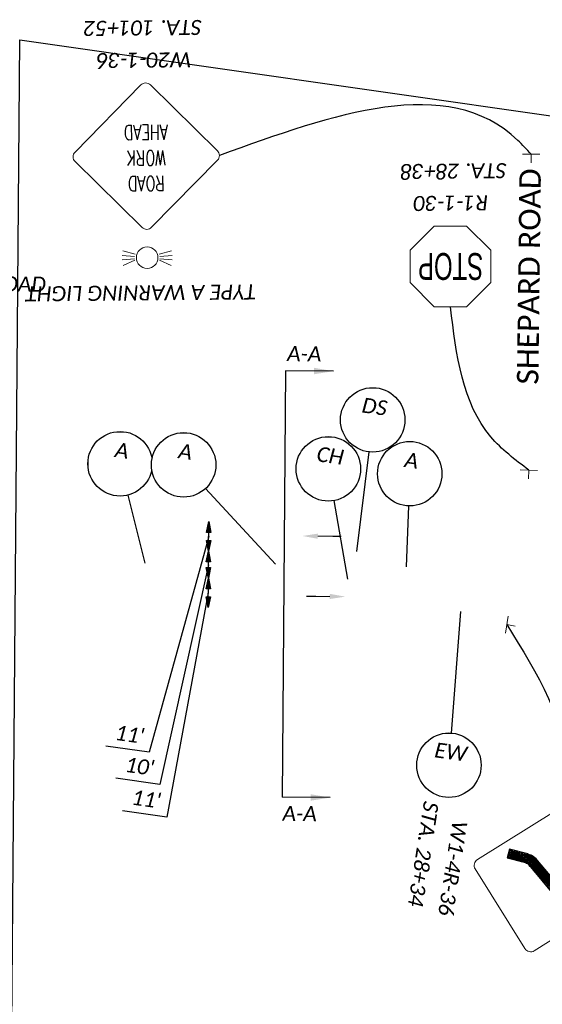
# Model space of a CAD drawing. Header units: feet. Extents: x 2240200 to 2249911, y 595287 to 597096.
# Tile 7 of 9: x 2246009 to 2246203, y 596084 to 596451. Entities that reach past the tile are written whole.
import ezdxf
from ezdxf import colors
from ezdxf.entities.mleader import LeaderData, LeaderLine
from ezdxf.enums import TextEntityAlignment as Align
from ezdxf.math import Vec2, Vec3

# ---------------------------------------------------------------- set-up
doc = ezdxf.new("R2010")
doc.units = ezdxf.units.FT
doc.header["$MEASUREMENT"] = 0
doc.set_wipeout_variables(frame=1)
for name, color, linetype in [('MT_P_Edge_Line', 7, 'Continuous'), ('MT_P_Text', 7, 'Continuous'), ('RD_X_Text', 7, 'Continuous'), ('SN_P_Signs', 120, 'Continuous'), ('SN_X_Public', 3, 'Continuous'), ('TX_P_20', 7, 'Continuous')]:
    doc.layers.add(name, color=color, linetype=linetype)
doc.layers.add('SC_Scratch1', color=7, linetype='Continuous', plot=False)
doc.styles.add('P_Slanted_Normal', font='calibrii.ttf', dxfattribs={"height": 0.14})
doc.styles.add('P_Straight_Title', font='calibri.ttf', dxfattribs={"height": 0.2})
doc.styles.add('S', font='SIMPLEX', dxfattribs={"width": 0.7})
doc.styles.add('Straight-Normal', font='font30.shx', dxfattribs={"height": 0.14})

# ---------------------------------------------------------------- blocks, each defined once
blk = doc.blocks.new('Dim1')
h = blk.add_hatch(color=4)
h.dxf.hatch_style = 1
h.paths.add_polyline_path([(0, 0), (-1, -0.2), (-1, 0.2)])
at = {"color": 4}
blk.add_lwpolyline([(0, 0), (-1, -0.2), (-1, 0.2), (0, 0)], dxfattribs=at)
blk = doc.blocks.new('ARR')
at = {"const_width": 0.0138}
blk.add_lwpolyline([(0.295, 0.001), (0.001, 0.001)], dxfattribs=at)
blk.add_solid([(0.292, 0.032), (0.292, -0.032), (0.484, 0.001)])
blk = doc.blocks.new('*U1035')
blk.add_wipeout([(-0.298, 0.023), (-0.2955, 0.0451), (-0.2906, 0.0699), (-0.2848, 0.0906), (-0.2772, 0.1119), (-0.2675, 0.1334), (-0.2565, 0.1534), (-0.2448, 0.1715), (-0.2336, 0.1865), (-0.2207, 0.2016), (-0.2056, 0.217), (-0.1877, 0.2327), (-0.1718, 0.2446), (-0.1581, 0.2537), (-0.1415, 0.2633), (-0.124, 0.272), (-0.105, 0.2799), (-0.0838, 0.2869), (-0.058, 0.2932), (-0.0359, 0.2967), (-0.0124, 0.2987), (0, 0.2989), (0.0216, 0.2981), (0.0435, 0.2957), (0.0689, 0.2909), (0.0901, 0.285), (0.1109, 0.2776), (0.1354, 0.2665), (0.1535, 0.2565), (0.17, 0.2459), (0.1872, 0.233), (0.2031, 0.2193), (0.2174, 0.2051), (0.2295, 0.1915), (0.2399, 0.1783), (0.253, 0.1592), (0.2635, 0.141), (0.2727, 0.1223), (0.2805, 0.1032), (0.2862, 0.086), (0.2911, 0.0679), (0.2941, 0.053), (0.2965, 0.0374), (0.2983, 0.018), (0.2989, 0), (0.2982, -0.0197), (0.2961, -0.0403), (0.2929, -0.0595), (0.2889, -0.0764), (0.2841, -0.0929), (0.2782, -0.1093), (0.2725, -0.1228), (0.2633, -0.1415), (0.2543, -0.157), (0.2448, -0.1714), (0.232, -0.1884), (0.2205, -0.2018), (0.2114, -0.2113), (0.198, -0.2239), (0.1884, -0.232), (0.1723, -0.2442), (0.1512, -0.2578), (0.1288, -0.2697), (0.1125, -0.2769), (0.0939, -0.2837), (0.0695, -0.2907), (0.0567, -0.2935), (0.0384, -0.2964), (0.0247, -0.2979), (0.0106, -0.2987), (0, -0.2989), (-0.0062, -0.2988), (-0.0176, -0.2984), (-0.0278, -0.2976), (-0.0396, -0.2962), (-0.0516, -0.2944), (-0.0643, -0.2919), (-0.0772, -0.2887), (-0.0923, -0.2843), (-0.1152, -0.2758), (-0.1348, -0.2668), (-0.1505, -0.2582), (-0.168, -0.2472), (-0.1821, -0.237), (-0.1989, -0.2231), (-0.218, -0.2045), (-0.2316, -0.1889), (-0.2458, -0.1701), (-0.2553, -0.1554), (-0.2655, -0.1372), (-0.2748, -0.1176), (-0.2828, -0.0969), (-0.2896, -0.0739), (-0.2939, -0.0542), (-0.297, -0.0333), (-0.2985, -0.0149), (-0.2989, 0)])
at = {"flags": 128}
blk.add_lwpolyline([(0.005, -0.3), (0.0206, -1.2333)], dxfattribs=at)
blk.add_circle((0, 0), 0.3)
at = {"style": 'P_Slanted_Normal', "flags": 8}
for tag, p in [('ITEMTYPE', (0, 0.125)), ('ITEMNUMBER', (0, -0.125))]:
    blk.add_attdef(tag, text='', height=0.14, dxfattribs=at).set_placement(p, align=Align.MIDDLE_CENTER)
blk = doc.blocks.new('*U1039')
blk.add_wipeout([(-0.298, 0.023), (-0.2955, 0.0451), (-0.2906, 0.0699), (-0.2848, 0.0906), (-0.2772, 0.1119), (-0.2675, 0.1334), (-0.2565, 0.1534), (-0.2448, 0.1715), (-0.2336, 0.1865), (-0.2207, 0.2016), (-0.2056, 0.217), (-0.1877, 0.2327), (-0.1718, 0.2446), (-0.1581, 0.2537), (-0.1415, 0.2633), (-0.124, 0.272), (-0.105, 0.2799), (-0.0838, 0.2869), (-0.058, 0.2932), (-0.0359, 0.2967), (-0.0124, 0.2987), (0, 0.2989), (0.0216, 0.2981), (0.0435, 0.2957), (0.0689, 0.2909), (0.0901, 0.285), (0.1109, 0.2776), (0.1354, 0.2665), (0.1535, 0.2565), (0.17, 0.2459), (0.1872, 0.233), (0.2031, 0.2193), (0.2174, 0.2051), (0.2295, 0.1915), (0.2399, 0.1783), (0.253, 0.1592), (0.2635, 0.141), (0.2727, 0.1223), (0.2805, 0.1032), (0.2862, 0.086), (0.2911, 0.0679), (0.2941, 0.053), (0.2965, 0.0374), (0.2983, 0.018), (0.2989, 0), (0.2982, -0.0197), (0.2961, -0.0403), (0.2929, -0.0595), (0.2889, -0.0764), (0.2841, -0.0929), (0.2782, -0.1093), (0.2725, -0.1228), (0.2633, -0.1415), (0.2543, -0.157), (0.2448, -0.1714), (0.232, -0.1884), (0.2205, -0.2018), (0.2114, -0.2113), (0.198, -0.2239), (0.1884, -0.232), (0.1723, -0.2442), (0.1512, -0.2578), (0.1288, -0.2697), (0.1125, -0.2769), (0.0939, -0.2837), (0.0695, -0.2907), (0.0567, -0.2935), (0.0384, -0.2964), (0.0247, -0.2979), (0.0106, -0.2987), (0, -0.2989), (-0.0062, -0.2988), (-0.0176, -0.2984), (-0.0278, -0.2976), (-0.0396, -0.2962), (-0.0516, -0.2944), (-0.0643, -0.2919), (-0.0772, -0.2887), (-0.0923, -0.2843), (-0.1152, -0.2758), (-0.1348, -0.2668), (-0.1505, -0.2582), (-0.168, -0.2472), (-0.1821, -0.237), (-0.1989, -0.2231), (-0.218, -0.2045), (-0.2316, -0.1889), (-0.2458, -0.1701), (-0.2553, -0.1554), (-0.2655, -0.1372), (-0.2748, -0.1176), (-0.2828, -0.0969), (-0.2896, -0.0739), (-0.2939, -0.0542), (-0.297, -0.0333), (-0.2985, -0.0149), (-0.2989, 0)])
at = {"flags": 128}
blk.add_lwpolyline([(0.0919, -0.2856), (0.3191, -0.9913)], dxfattribs=at)
blk.add_circle((0, 0), 0.3)
at = {"style": 'P_Slanted_Normal', "flags": 8}
for tag, p in [('ITEMTYPE', (0, 0.125)), ('ITEMNUMBER', (0, -0.125))]:
    blk.add_attdef(tag, text='', height=0.14, dxfattribs=at).set_placement(p, align=Align.MIDDLE_CENTER)
blk = doc.blocks.new('*U1042')
blk.add_wipeout([(-0.298, 0.023), (-0.2955, 0.0451), (-0.2906, 0.0699), (-0.2848, 0.0906), (-0.2772, 0.1119), (-0.2675, 0.1334), (-0.2565, 0.1534), (-0.2448, 0.1715), (-0.2336, 0.1865), (-0.2207, 0.2016), (-0.2056, 0.217), (-0.1877, 0.2327), (-0.1718, 0.2446), (-0.1581, 0.2537), (-0.1415, 0.2633), (-0.124, 0.272), (-0.105, 0.2799), (-0.0838, 0.2869), (-0.058, 0.2932), (-0.0359, 0.2967), (-0.0124, 0.2987), (0, 0.2989), (0.0216, 0.2981), (0.0435, 0.2957), (0.0689, 0.2909), (0.0901, 0.285), (0.1109, 0.2776), (0.1354, 0.2665), (0.1535, 0.2565), (0.17, 0.2459), (0.1872, 0.233), (0.2031, 0.2193), (0.2174, 0.2051), (0.2295, 0.1915), (0.2399, 0.1783), (0.253, 0.1592), (0.2635, 0.141), (0.2727, 0.1223), (0.2805, 0.1032), (0.2862, 0.086), (0.2911, 0.0679), (0.2941, 0.053), (0.2965, 0.0374), (0.2983, 0.018), (0.2989, 0), (0.2982, -0.0197), (0.2961, -0.0403), (0.2929, -0.0595), (0.2889, -0.0764), (0.2841, -0.0929), (0.2782, -0.1093), (0.2725, -0.1228), (0.2633, -0.1415), (0.2543, -0.157), (0.2448, -0.1714), (0.232, -0.1884), (0.2205, -0.2018), (0.2114, -0.2113), (0.198, -0.2239), (0.1884, -0.232), (0.1723, -0.2442), (0.1512, -0.2578), (0.1288, -0.2697), (0.1125, -0.2769), (0.0939, -0.2837), (0.0695, -0.2907), (0.0567, -0.2935), (0.0384, -0.2964), (0.0247, -0.2979), (0.0106, -0.2987), (0, -0.2989), (-0.0062, -0.2988), (-0.0176, -0.2984), (-0.0278, -0.2976), (-0.0396, -0.2962), (-0.0516, -0.2944), (-0.0643, -0.2919), (-0.0772, -0.2887), (-0.0923, -0.2843), (-0.1152, -0.2758), (-0.1348, -0.2668), (-0.1505, -0.2582), (-0.168, -0.2472), (-0.1821, -0.237), (-0.1989, -0.2231), (-0.218, -0.2045), (-0.2316, -0.1889), (-0.2458, -0.1701), (-0.2553, -0.1554), (-0.2655, -0.1372), (-0.2748, -0.1176), (-0.2828, -0.0969), (-0.2896, -0.0739), (-0.2939, -0.0542), (-0.297, -0.0333), (-0.2985, -0.0149), (-0.2989, 0)])
at = {"flags": 128}
blk.add_lwpolyline([(-0.0185, 0.2994), (-0.0885, 1.4336)], dxfattribs=at)
blk.add_circle((0, 0), 0.3)
at = {"style": 'P_Slanted_Normal', "flags": 8}
for tag, p in [('ITEMTYPE', (0, 0.125)), ('ITEMNUMBER', (0, -0.125))]:
    blk.add_attdef(tag, text='', height=0.14, dxfattribs=at).set_placement(p, align=Align.MIDDLE_CENTER)
blk = doc.blocks.new('*U1051')
blk.add_wipeout([(-0.298, 0.023), (-0.2955, 0.0451), (-0.2906, 0.0699), (-0.2848, 0.0906), (-0.2772, 0.1119), (-0.2675, 0.1334), (-0.2565, 0.1534), (-0.2448, 0.1715), (-0.2336, 0.1865), (-0.2207, 0.2016), (-0.2056, 0.217), (-0.1877, 0.2327), (-0.1718, 0.2446), (-0.1581, 0.2537), (-0.1415, 0.2633), (-0.124, 0.272), (-0.105, 0.2799), (-0.0838, 0.2869), (-0.058, 0.2932), (-0.0359, 0.2967), (-0.0124, 0.2987), (0, 0.2989), (0.0216, 0.2981), (0.0435, 0.2957), (0.0689, 0.2909), (0.0901, 0.285), (0.1109, 0.2776), (0.1354, 0.2665), (0.1535, 0.2565), (0.17, 0.2459), (0.1872, 0.233), (0.2031, 0.2193), (0.2174, 0.2051), (0.2295, 0.1915), (0.2399, 0.1783), (0.253, 0.1592), (0.2635, 0.141), (0.2727, 0.1223), (0.2805, 0.1032), (0.2862, 0.086), (0.2911, 0.0679), (0.2941, 0.053), (0.2965, 0.0374), (0.2983, 0.018), (0.2989, 0), (0.2982, -0.0197), (0.2961, -0.0403), (0.2929, -0.0595), (0.2889, -0.0764), (0.2841, -0.0929), (0.2782, -0.1093), (0.2725, -0.1228), (0.2633, -0.1415), (0.2543, -0.157), (0.2448, -0.1714), (0.232, -0.1884), (0.2205, -0.2018), (0.2114, -0.2113), (0.198, -0.2239), (0.1884, -0.232), (0.1723, -0.2442), (0.1512, -0.2578), (0.1288, -0.2697), (0.1125, -0.2769), (0.0939, -0.2837), (0.0695, -0.2907), (0.0567, -0.2935), (0.0384, -0.2964), (0.0247, -0.2979), (0.0106, -0.2987), (0, -0.2989), (-0.0062, -0.2988), (-0.0176, -0.2984), (-0.0278, -0.2976), (-0.0396, -0.2962), (-0.0516, -0.2944), (-0.0643, -0.2919), (-0.0772, -0.2887), (-0.0923, -0.2843), (-0.1152, -0.2758), (-0.1348, -0.2668), (-0.1505, -0.2582), (-0.168, -0.2472), (-0.1821, -0.237), (-0.1989, -0.2231), (-0.218, -0.2045), (-0.2316, -0.1889), (-0.2458, -0.1701), (-0.2553, -0.1554), (-0.2655, -0.1372), (-0.2748, -0.1176), (-0.2828, -0.0969), (-0.2896, -0.0739), (-0.2939, -0.0542), (-0.297, -0.0333), (-0.2985, -0.0149), (-0.2989, 0)])
at = {"flags": 128}
blk.add_lwpolyline([(0.1124, -0.2782), (0.3572, -0.884)], dxfattribs=at)
blk.add_circle((0, 0), 0.3)
at = {"style": 'P_Slanted_Normal', "flags": 8}
for tag, p in [('ITEMTYPE', (0, 0.125)), ('ITEMNUMBER', (0, -0.125))]:
    blk.add_attdef(tag, text='', height=0.14, dxfattribs=at).set_placement(p, align=Align.MIDDLE_CENTER)
blk = doc.blocks.new('*U1052')
blk.add_wipeout([(-0.298, 0.023), (-0.2955, 0.0451), (-0.2906, 0.0699), (-0.2848, 0.0906), (-0.2772, 0.1119), (-0.2675, 0.1334), (-0.2565, 0.1534), (-0.2448, 0.1715), (-0.2336, 0.1865), (-0.2207, 0.2016), (-0.2056, 0.217), (-0.1877, 0.2327), (-0.1718, 0.2446), (-0.1581, 0.2537), (-0.1415, 0.2633), (-0.124, 0.272), (-0.105, 0.2799), (-0.0838, 0.2869), (-0.058, 0.2932), (-0.0359, 0.2967), (-0.0124, 0.2987), (0, 0.2989), (0.0216, 0.2981), (0.0435, 0.2957), (0.0689, 0.2909), (0.0901, 0.285), (0.1109, 0.2776), (0.1354, 0.2665), (0.1535, 0.2565), (0.17, 0.2459), (0.1872, 0.233), (0.2031, 0.2193), (0.2174, 0.2051), (0.2295, 0.1915), (0.2399, 0.1783), (0.253, 0.1592), (0.2635, 0.141), (0.2727, 0.1223), (0.2805, 0.1032), (0.2862, 0.086), (0.2911, 0.0679), (0.2941, 0.053), (0.2965, 0.0374), (0.2983, 0.018), (0.2989, 0), (0.2982, -0.0197), (0.2961, -0.0403), (0.2929, -0.0595), (0.2889, -0.0764), (0.2841, -0.0929), (0.2782, -0.1093), (0.2725, -0.1228), (0.2633, -0.1415), (0.2543, -0.157), (0.2448, -0.1714), (0.232, -0.1884), (0.2205, -0.2018), (0.2114, -0.2113), (0.198, -0.2239), (0.1884, -0.232), (0.1723, -0.2442), (0.1512, -0.2578), (0.1288, -0.2697), (0.1125, -0.2769), (0.0939, -0.2837), (0.0695, -0.2907), (0.0567, -0.2935), (0.0384, -0.2964), (0.0247, -0.2979), (0.0106, -0.2987), (0, -0.2989), (-0.0062, -0.2988), (-0.0176, -0.2984), (-0.0278, -0.2976), (-0.0396, -0.2962), (-0.0516, -0.2944), (-0.0643, -0.2919), (-0.0772, -0.2887), (-0.0923, -0.2843), (-0.1152, -0.2758), (-0.1348, -0.2668), (-0.1505, -0.2582), (-0.168, -0.2472), (-0.1821, -0.237), (-0.1989, -0.2231), (-0.218, -0.2045), (-0.2316, -0.1889), (-0.2458, -0.1701), (-0.2553, -0.1554), (-0.2655, -0.1372), (-0.2748, -0.1176), (-0.2828, -0.0969), (-0.2896, -0.0739), (-0.2939, -0.0542), (-0.297, -0.0333), (-0.2985, -0.0149), (-0.2989, 0)])
at = {"flags": 128}
blk.add_lwpolyline([(0.2325, -0.1896), (0.9753, -0.7956)], dxfattribs=at)
blk.add_circle((0, 0), 0.3)
at = {"style": 'P_Slanted_Normal', "flags": 8}
for tag, p in [('ITEMTYPE', (0, 0.125)), ('ITEMNUMBER', (0, -0.125))]:
    blk.add_attdef(tag, text='', height=0.14, dxfattribs=at).set_placement(p, align=Align.MIDDLE_CENTER)
blk = doc.blocks.new('*U1053')
blk.add_wipeout([(-0.298, 0.023), (-0.2955, 0.0451), (-0.2906, 0.0699), (-0.2848, 0.0906), (-0.2772, 0.1119), (-0.2675, 0.1334), (-0.2565, 0.1534), (-0.2448, 0.1715), (-0.2336, 0.1865), (-0.2207, 0.2016), (-0.2056, 0.217), (-0.1877, 0.2327), (-0.1718, 0.2446), (-0.1581, 0.2537), (-0.1415, 0.2633), (-0.124, 0.272), (-0.105, 0.2799), (-0.0838, 0.2869), (-0.058, 0.2932), (-0.0359, 0.2967), (-0.0124, 0.2987), (0, 0.2989), (0.0216, 0.2981), (0.0435, 0.2957), (0.0689, 0.2909), (0.0901, 0.285), (0.1109, 0.2776), (0.1354, 0.2665), (0.1535, 0.2565), (0.17, 0.2459), (0.1872, 0.233), (0.2031, 0.2193), (0.2174, 0.2051), (0.2295, 0.1915), (0.2399, 0.1783), (0.253, 0.1592), (0.2635, 0.141), (0.2727, 0.1223), (0.2805, 0.1032), (0.2862, 0.086), (0.2911, 0.0679), (0.2941, 0.053), (0.2965, 0.0374), (0.2983, 0.018), (0.2989, 0), (0.2982, -0.0197), (0.2961, -0.0403), (0.2929, -0.0595), (0.2889, -0.0764), (0.2841, -0.0929), (0.2782, -0.1093), (0.2725, -0.1228), (0.2633, -0.1415), (0.2543, -0.157), (0.2448, -0.1714), (0.232, -0.1884), (0.2205, -0.2018), (0.2114, -0.2113), (0.198, -0.2239), (0.1884, -0.232), (0.1723, -0.2442), (0.1512, -0.2578), (0.1288, -0.2697), (0.1125, -0.2769), (0.0939, -0.2837), (0.0695, -0.2907), (0.0567, -0.2935), (0.0384, -0.2964), (0.0247, -0.2979), (0.0106, -0.2987), (0, -0.2989), (-0.0062, -0.2988), (-0.0176, -0.2984), (-0.0278, -0.2976), (-0.0396, -0.2962), (-0.0516, -0.2944), (-0.0643, -0.2919), (-0.0772, -0.2887), (-0.0923, -0.2843), (-0.1152, -0.2758), (-0.1348, -0.2668), (-0.1505, -0.2582), (-0.168, -0.2472), (-0.1821, -0.237), (-0.1989, -0.2231), (-0.218, -0.2045), (-0.2316, -0.1889), (-0.2458, -0.1701), (-0.2553, -0.1554), (-0.2655, -0.1372), (-0.2748, -0.1176), (-0.2828, -0.0969), (-0.2896, -0.0739), (-0.2939, -0.0542), (-0.297, -0.0333), (-0.2985, -0.0149), (-0.2989, 0)])
at = {"flags": 128}
blk.add_lwpolyline([(0.0301, -0.2985), (0.0872, -0.8637)], dxfattribs=at)
blk.add_circle((0, 0), 0.3)
at = {"style": 'P_Slanted_Normal', "flags": 8}
for tag, p in [('ITEMTYPE', (0, 0.125)), ('ITEMNUMBER', (0, -0.125))]:
    blk.add_attdef(tag, text='', height=0.14, dxfattribs=at).set_placement(p, align=Align.MIDDLE_CENTER)
blk = doc.blocks.new('SGN1PP')
at = {"layer": 'SN_P_Signs', "color": 120, "linetype": 'Continuous', "lineweight": 13}
for p, q in [((0, 0), (-0.08, 0)), ((0, 0.08), (0, -0.08))]:
    blk.add_line(p, q, dxfattribs=at)
blk = doc.blocks.new('A$Cc3f8f2c4')
at = {"layer": 'SN_P_Signs', "linetype": 'Continuous'}
for p, q in [((2.08, -10.57), (-2.37, -3.44)), ((2.08, -9.58), (-2.05, -2.98)), ((2.08, -8.6), (-1.72, -2.51)), ((2.74, -8.67), (-1.4, -2.04)), ((3.51, -8.91), (-1.08, -1.57)), ((4.27, -9.15), (-0.76, -1.1)), ((4.96, -9.26), (-0.43, -0.63)), ((5.41, -9), (-0.11, -0.16)), ((-4.33, -9.17), (-5.27, -7.67)), ((-3.82, -9.01), (-4.95, -7.2)), ((-3.3, -8.85), (-4.63, -6.73)), ((-2.79, -8.68), (-4.3, -6.26)), ((-2.27, -8.52), (-3.98, -5.79)), ((15.27, -35.61), (-3.66, -5.32)), ((15.25, -34.6), (-3.34, -4.85)), ((2.09, -12.55), (-3.01, -4.38)), ((2.08, -11.55), (-2.69, -3.91)), ((5.62, -8.35), (4.41, -6.41)), ((-4.89, -9.27), (-5.58, -8.16)), ((10.26, -28.58), (-2.08, -8.83)), ((8.1, -26.1), (-2.08, -9.81)), ((5.94, -23.63), (-2.08, -10.8)), ((3.77, -21.15), (-2.08, -11.78)), ((1.61, -18.68), (-2.07, -12.78)), ((-0.55, -16.21), (-1.73, -14.31)), ((15.24, -33.59), (2.85, -13.76)), ((15.22, -32.58), (5.01, -16.24)), ((15.2, -31.56), (7.17, -18.71)), ((15.18, -30.55), (9.33, -21.19)), ((15.14, -29.5), (11.49, -23.66)), ((14.74, -27.86), (13.59, -26.03)), ((15.29, -36.63), (10.96, -29.7)), ((15.22, -37.5), (11.02, -30.78)), ((14.6, -37.5), (11.04, -31.8)), ((13.99, -37.5), (11.06, -32.81)), ((13.37, -37.5), (11.07, -33.82)), ((12.76, -37.5), (11.09, -34.84)), ((12.14, -37.5), (11.11, -35.85)), ((11.52, -37.5), (11.13, -36.86))]:
    blk.add_line(p, q, dxfattribs=at)
at = {"layer": 'SN_P_Signs'}
blk.add_lwpolyline([(2.08, -8.46), (2.08, -12.49, 0.134102), (2.37, -13.22), (13.32, -25.75, -0.200095), (15.18, -30.08), (15.3, -37.5), (11.14, -37.5), (11.01, -30.13, 0.217998), (10.32, -28.65), (-0.84, -15.88, -0.157181), (-2.08, -12.65), (-2.08, -8.46), (-4.54, -9.23, -0.712491), (-5.48, -7.97), (0, 0), (5.48, -7.97, -0.712491), (4.54, -9.23), (2.08, -8.46)], format="xyb", dxfattribs=at)
blk = doc.blocks.new('A$C69b28fb4')
at = {"layer": 'SN_P_Signs', "linetype": 'Continuous', "lineweight": 13}
for p, q in [((-6, 30), (-15, 21)), ((6, 30), (-6, 30)), ((15, 21), (6, 30)), ((-15, 21), (-15, 9)), ((15, 21), (15, 9)), ((15, 21), (15, 21)), ((-15, 9), (-6, 0)), ((6, 0), (15, 9)), ((15, 9), (15, 9)), ((-6, 0), (6, 0))]:
    blk.add_line(p, q, dxfattribs=at)
at = {"layer": 'SN_P_Signs', "linetype": 'Continuous', "lineweight": 13, "style": 'Straight-Normal', "width": 0.66625}
blk.add_text('STOP', height=10, dxfattribs=at).set_placement((-0.08, 15), align=Align.MIDDLE_CENTER)
blk = doc.blocks.new('SGN1P')
at = {"layer": 'SN_X_Public', "color": 3, "linetype": 'Continuous', "lineweight": 0}
for p, q in [((0, 0), (-0.08, 0)), ((0, 0.08), (0, -0.08))]:
    blk.add_line(p, q, dxfattribs=at)

msp = doc.modelspace()

# ---------------------------------------------------------------- linework, layer by layer
at = {"layer": 'MT_P_Edge_Line', "color": 95, "linetype": 'Continuous'}
for p, q in [((2246078.859, 596252.871), (2246078.945, 596263.867)), ((2246078.902, 596258.369), (2246056.719, 596178)), ((2246078.779, 596242.811), (2246078.859, 596252.871)), ((2246078.819, 596247.841), (2246060.656, 596165.988)), ((2246078.693, 596231.868), (2246078.779, 596242.811)), ((2246078.693, 596231.868), (2246078.779, 596242.811)), ((2246078.736, 596237.339), (2246063.373, 596153.848)), ((2246056.719, 596178), (2246040.609, 596180.308)), ((2246060.656, 596165.988), (2246044.322, 596168.328)), ((2246063.373, 596153.848), (2246046.797, 596156.223))]:
    msp.add_line(p, q, dxfattribs=at)
at = {"layer": 'MT_P_Text', "linetype": 'Continuous'}
for p, q in [((2246125.368, 596319.867), (2246107.569, 596320.007)), ((2246124.117, 596161.144), (2246106.317, 596161.284))]:
    msp.add_line(p, q, dxfattribs=at)
at = {"layer": 'MT_P_Text', "linetype": 'Continuous', "flags": 128}
msp.add_lwpolyline([(2246107.569, 596320.007), (2246106.317, 596161.284)], dxfattribs=at)
at = {"layer": 'SC_Scratch1', "color": 2}
for p, q in [((2246005.355, 596039.619), (2246008.537, 596443.249)), ((2246008.537, 596443.249), (2246824.87, 596326.271))]:
    msp.add_line(p, q, dxfattribs=at)
at = {"layer": 'SN_P_Signs', "linetype": 'Continuous', "lineweight": 13}
for p, q in [((2246051.494, 596363.401), (2246046.983, 596364.687)), ((2246060.506, 596363.412), (2246065.013, 596364.71)), ((2246051.333, 596362.539), (2246046.661, 596362.958)), ((2246051.333, 596361.689), (2246046.662, 596361.264)), ((2246051.417, 596361.136), (2246047.101, 596359.159)), ((2246060.588, 596361.147), (2246064.909, 596359.181)), ((2246060.668, 596362.551), (2246065.339, 596362.981)), ((2246060.67, 596361.701), (2246065.343, 596361.287))]:
    msp.add_line(p, q, dxfattribs=at)
at = {"layer": 'SN_P_Signs', "linetype": 'Continuous', "lineweight": 13, "flags": 128}
for points in [[(2246029.131, 596401.436, 0.4142136), (2246029.163, 596397.9), (2246054.132, 596373.376, 0.4142136), (2246057.668, 596373.407), (2246082.192, 596398.377, 0.4142136), (2246082.16, 596401.912), (2246057.191, 596426.437, 0.4142136), (2246053.656, 596426.405)], [(2246229.822, 596122.666, 0.4142136), (2246230.619, 596126.111), (2246212.086, 596155.801, 0.4142136), (2246208.642, 596156.598), (2246178.952, 596138.065, 0.4142136), (2246178.155, 596134.621), (2246196.687, 596104.931, 0.4142136), (2246200.132, 596104.134)]]:
    msp.add_lwpolyline(points, format="xyb", close=True, dxfattribs=at)
at = {"layer": 'SN_P_Signs', "linetype": 'Continuous', "lineweight": 13}
msp.add_circle((2246056.001, 596362.115), 4.017, dxfattribs=at)
at = {"layer": 'TX_P_20'}
msp.add_spline([(2246198.975, 596400.641), (2246194.036, 596405.786), (2246082.908, 596400.151)], degree=3, dxfattribs=at)
for points in [[(2246118.159, 596318.723), (2246125.368, 596319.867), (2246118.178, 596321.123)], [(2246116.907, 596160.001), (2246124.117, 596161.144), (2246116.926, 596162.4)]]:
    msp.add_solid(points, dxfattribs=at)

# ---------------------------------------------------------------- block references
at = {"layer": 'MT_P_Edge_Line', "color": 95}
for p, xscale, yscale, zscale, rotation in [((2246078.945, 596263.867), 3.999999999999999, 3.999999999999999, 3.999999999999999, 89.54826456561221), ((2246078.859, 596252.871), 3.999999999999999, 3.999999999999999, 3.999999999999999, 269.5482645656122), ((2246078.859, 596252.871), 4, 4, 4, 89.54826456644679), ((2246078.779, 596242.811), 3.999999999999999, 3.999999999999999, 3.999999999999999, 269.5482645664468), ((2246078.779, 596242.811), 4, 4, 4, 89.54826456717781), ((2246078.693, 596231.868), 4, 4, 4, 269.5482645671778)]:
    msp.add_blockref('Dim1', p, dxfattribs=dict(at, xscale=xscale, yscale=yscale, zscale=zscale, rotation=rotation))
at = {"layer": 'MT_P_Text', "xscale": -30, "yscale": 29.99999999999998, "zscale": 30}
for p, rotation in [((2246128.302, 596258.354), 359.4442900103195), ((2246115.25, 596236.107), 179.4442900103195)]:
    msp.add_blockref('ARR', p, dxfattribs=dict(at, rotation=rotation))
at = {"layer": 'SN_P_Signs', "xscale": 40, "yscale": 40, "zscale": 40, "rotation": 90.4348099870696}
msp.add_blockref('SGN1PP', (2246198.975, 596400.641), dxfattribs=at)
at = {"layer": 'SN_X_Public', "color": 1, "rotation": 180}
msp.add_blockref('A$C69b28fb4', (2246168.907, 596373.847), dxfattribs=at)
at = {"layer": 'SN_X_Public', "xscale": 39.99999999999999, "yscale": 39.99999999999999, "zscale": 39.99999999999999, "rotation": 87.12617720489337}
msp.add_blockref('SGN1P', (2246198.129, 596283.011), dxfattribs=at)
at = {"layer": 'TX_P_20'}
ref = msp.add_blockref('*U1042', (2246168.365, 596173.198), dxfattribs=dict(at, xscale=40, yscale=40, zscale=40, rotation=351.9999999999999))
ref.add_attrib('ITEMTYPE', 'EW', dxfattribs={"layer": '0', "height": 5.6, "rotation": 352, "style": 'P_Slanted_Normal'}).set_placement((2246169.061, 596178.149), align=Align.MIDDLE_CENTER)
at = {"layer": 'TX_P_20', "xscale": -0.8000000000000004, "yscale": 0.95, "rotation": 256.2942348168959}
msp.add_blockref('A$Cc3f8f2c4', (2246222.598, 596121.599), dxfattribs=at)

# ---------------------------------------------------------------- texts
at = {"layer": 'MT_P_Edge_Line', "color": 7, "char_height": 5.6, "attachment_point": 5, "rotation": 351.84521, "style": 'P_Slanted_Normal'}
for s, insert in [("\\A1;11'", (2246049.459, 596184.704)), ("\\A1;10'", (2246053.181, 596172.786)), ("\\A1;11'", (2246055.647, 596160.619))]:
    msp.add_mtext(s, dxfattribs=dict(at, insert=insert))
at = {"layer": 'RD_X_Text', "style": 'P_Straight_Title'}
msp.add_text('SHEPARD ROAD', height=8, rotation=89.29375, dxfattribs=at).set_placement((2246202.146, 596355.057), align=Align.CENTER)
at = {"layer": 'SN_P_Signs', "style": 'P_Slanted_Normal'}
for s, rotation, p in [('STA. 101+52', 180.51493, (2246076.286, 596450.606)), ('W20-1-36', 180.51493, (2246072.415, 596438.57)), ('STA. 28+38', 180.51493, (2246189.776, 596397.299)), ('R1-1-30', 180.51493, (2246183.018, 596385.305)), ('TYPE A WARNING LIGHT', 180.51493, (2246096.618, 596352.171)), ('W1-4R-36', 261.20384, (2246169.749, 596152.788))]:
    msp.add_text(s, height=5.6, rotation=rotation, dxfattribs=at).set_placement(p)
at = {"layer": 'SN_P_Signs', "linetype": 'Continuous', "lineweight": 13, "style": 'S', "width": 0.7}
for s, p in [('AHEAD', (2246055.557, 596411.525)), ('WORK', (2246055.643, 596402.002)), ('ROAD', (2246055.728, 596392.479))]:
    msp.add_text(s, height=5.5554, rotation=180.51493, dxfattribs=at).set_placement(p, align=Align.CENTER)
at = {"layer": 'TX_P_20', "char_height": 5.6, "width": 14.93909, "attachment_point": 1, "rotation": 359.26223, "style": 'P_Slanted_Normal'}
for insert in [(2246108.13, 596329.228), (2246106.422, 596158.106)]:
    msp.add_mtext('\\pxql;A-A', dxfattribs=dict(at, insert=insert))

# ---------------------------------------------------------------- leaders
at = {"layer": 'TX_P_20'}
ml = msp.add_multileader_mtext('Standard', dxfattribs=at)
ml.set_content('{\\fOHDOTSymbols|b0|i1|c186|p2;\\H1.08333x;\ue0a4} CONST. \\PVALLEY VIEW  ROAD', color=256, style='P_Slanted_Normal')
ml.set_leader_properties()
ml.build(insert=Vec2(0, 0))
ml.multileader.update_dxf_attribs({"dogleg_length": 0.36, "arrow_head_size": 7.2, "scale": 40})
ctx = ml.context
ctx.base_point, ctx.scale, ctx.char_height, ctx.arrow_head_size, ctx.landing_gap_size, ctx.plane_origin, ctx.plane_x_axis, ctx.plane_y_axis = Vec3(2245786.977, 596378.758), 40, 5.6, 7.2, 3.6, Vec3(2245780.482, 596394.986), Vec3(0.9999689, -0.0078842), Vec3(0.0078842, 0.9999689)
notes = []
notes.append((ctx, [(0, (1, 1, 0), (2245778.374, 596378.826), (0.9999689, -0.0078842), 8.603, [(0, [(2245710.271, 596357.806)], 0, [])])]))
ctx.mtext.insert, ctx.mtext.text_direction, ctx.mtext.rotation, ctx.mtext.width, ctx.mtext.defined_height, ctx.mtext.flow_direction = Vec3(2245790.599, 596381.571), Vec3(0.9999689, -0.0078842), 6.275301, 92.38554, 15.888, 5
ml = msp.add_multileader_mtext('Standard', dxfattribs=at)
ml.set_content('EXISTING PAVEMENT MARKINGS', color=256, style='P_Slanted_Normal')
ml.set_leader_properties()
ml.build(insert=Vec2(0, 0))
ml.multileader.update_dxf_attribs({"dogleg_length": 0.215, "arrow_head_size": 7.2, "scale": 40})
ctx = ml.context
ctx.base_point, ctx.scale, ctx.char_height, ctx.arrow_head_size, ctx.landing_gap_size, ctx.plane_origin, ctx.plane_x_axis, ctx.plane_y_axis = Vec3(2245306.083, 596362.961), 40, 5.6, 7.2, 3.6, Vec3(2245102.38, 596052.446), Vec3(0.9999689, -0.0078842), Vec3(0.0078842, 0.9999689)
notes.append((ctx, [(0, (1, 1, 0), (2245297.481, 596363.029), (0.9999689, -0.0078842), 8.603, [(2, [(2245235.572, 596242.635), (2245248.183, 596252.545)], 0, [])])]))
ctx.mtext.insert, ctx.mtext.text_direction, ctx.mtext.rotation, ctx.mtext.width, ctx.mtext.defined_height, ctx.mtext.flow_direction = Vec3(2245309.706, 596365.774), Vec3(0.9999689, -0.0078842), 6.275301, 62.69486, 5.782, 5
ml = msp.add_multileader_mtext('Standard', dxfattribs=at)
ml.set_content('EXISTING PAVEMENT MARKINGS ALONG VALLEY VIEW ROAD', color=256, style='P_Slanted_Normal')
ml.set_leader_properties()
ml.build(insert=Vec2(0, 0))
ml.multileader.update_dxf_attribs({"dogleg_length": 0.215, "arrow_head_size": 7.2, "scale": 40})
ctx = ml.context
ctx.base_point, ctx.scale, ctx.char_height, ctx.arrow_head_size, ctx.landing_gap_size, ctx.plane_origin, ctx.plane_x_axis, ctx.plane_y_axis = Vec3(2245799.43, 596353.915), 40, 5.6, 7.2, 3.6, Vec3(2245455.266, 596016.405), Vec3(0.9999689, -0.0078842), Vec3(0.0078842, 0.9999689)
notes.append((ctx, [(0, (1, 1, 0), (2245790.828, 596353.983), (0.9999689, -0.0078842), 8.603, [(3, [(2245719.078, 596304.489), (2245711.182, 596341.796), (2245730.212, 596332.506), (2245705.913, 596323.58)], 0, [])])]))
ctx.mtext.insert, ctx.mtext.text_direction, ctx.mtext.rotation, ctx.mtext.width, ctx.mtext.defined_height, ctx.mtext.flow_direction = Vec3(2245803.052, 596356.727), Vec3(0.9999689, -0.0078842), 6.275301, 82.42798, 5.782, 5
for ctx, leaders in notes:
    for number, flags, end, landing, length, lines in leaders:
        leader = LeaderData()
        leader.index, (leader.has_last_leader_line, leader.has_dogleg_vector, leader.attachment_direction) = number, flags
        leader.last_leader_point, leader.dogleg_vector, leader.dogleg_length = Vec3(end), Vec3(landing), length
        for number, points, colour, breaks in lines:
            line = LeaderLine()
            line.index, line.vertices, line.color, line.breaks = number, Vec3.list(points), colors.encode_raw_color(colour), breaks
            leader.lines.append(line)
        ctx.leaders.append(leader)

# ---------------------------------------------------------------- next in the draw order: linework, layer by layer
msp.add_spline([(2246189.922, 596225.522), (2246211.831, 596169.341), (2246210.278, 596156.957)], degree=3, dxfattribs=at)

# ---------------------------------------------------------------- next in the draw order: block references
at = {"layer": 'SN_P_Signs', "xscale": 40, "yscale": 40, "zscale": 40, "rotation": 170.9739111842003}
msp.add_blockref('SGN1PP', (2246189.922, 596225.522), dxfattribs=at)
at = {"layer": 'TX_P_20'}
ref = msp.add_blockref('*U1035', (2246139.982, 596301.728), dxfattribs=dict(at, xscale=40, yscale=40, zscale=40, rotation=351.9999999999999))
ref.add_attrib('ITEMTYPE', 'DS', dxfattribs={"layer": '0', "height": 5.6, "rotation": 352, "style": 'P_Slanted_Normal'}).set_placement((2246140.677, 596306.679), align=Align.MIDDLE_CENTER)
ref = msp.add_blockref('*U1051', (2246045.925, 596285.397), dxfattribs=dict(at, xscale=40, yscale=40, zscale=40, rotation=351.9999999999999))
ref.add_attrib('ITEMTYPE', 'A', dxfattribs={"layer": '0', "height": 5.6, "rotation": 352, "style": 'P_Slanted_Normal'}).set_placement((2246046.621, 596290.348), align=Align.MIDDLE_CENTER)

# ---------------------------------------------------------------- next in the draw order: texts
at = {"layer": 'SN_P_Signs', "style": 'P_Slanted_Normal'}
msp.add_text('STA. 28+34', height=5.6, rotation=261.20384, dxfattribs=at).set_placement((2246159.093, 596160.074))

# ---------------------------------------------------------------- next in the draw order: block references
at = {"layer": 'TX_P_20'}
ref = msp.add_blockref('*U1039', (2246123.467, 596283.501), dxfattribs=dict(at, xscale=40, yscale=40, zscale=40, rotation=351.9999999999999))
ref.add_attrib('ITEMTYPE', 'CH', dxfattribs={"layer": '0', "height": 5.6, "rotation": 352, "style": 'P_Slanted_Normal'}).set_placement((2246124.163, 596288.453), align=Align.MIDDLE_CENTER)

# ---------------------------------------------------------------- next in the draw order: block references
ref = msp.add_blockref('*U1052', (2246069.568, 596284.989), dxfattribs=dict(at, xscale=40, yscale=40, zscale=40, rotation=351.9999999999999))
ref.add_attrib('ITEMTYPE', 'A', dxfattribs={"layer": '0', "height": 5.6, "rotation": 352, "style": 'P_Slanted_Normal'}).set_placement((2246070.264, 596289.941), align=Align.MIDDLE_CENTER)
ref = msp.add_blockref('*U1053', (2246153.769, 596281.695), dxfattribs=dict(at, xscale=40, yscale=40, zscale=40, rotation=351.9999999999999))
ref.add_attrib('ITEMTYPE', 'A', dxfattribs={"layer": '0', "height": 5.6, "rotation": 352, "style": 'P_Slanted_Normal'}).set_placement((2246154.465, 596286.646), align=Align.MIDDLE_CENTER)

# ---------------------------------------------------------------- next in the draw order: linework, layer by layer
msp.add_spline([(2246198.129, 596283.011), (2246183.977, 596295.41), (2246168.907, 596343.847)], degree=3, dxfattribs=at)

doc.saveas('drawing.dxf')
